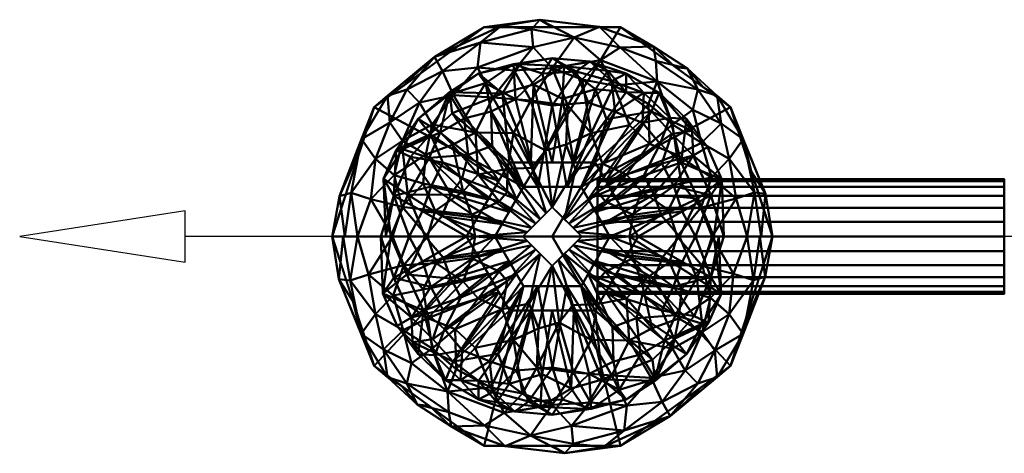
# Model space of a CAD drawing. Header units: millimetres. Extents: x -422 to 422, y -191 to 11.
# Tile 1 of 256: x -422 to -313, y -128 to -80. Entities that reach past the tile are written whole.
import ezdxf

# ---------------------------------------------------------------- set-up
doc = ezdxf.new("R2010")
doc.units = ezdxf.units.MM
doc.layers.add('A-GENM', color=13, linetype='Continuous', lineweight=40)

# ---------------------------------------------------------------- blocks, each defined once
blk = doc.blocks.new('MHS_Chartwell_Valve_Floor - MHS_Chartwell_Valve_Floor-22570-Preview')
at = {"layer": 'A-GENM'}
mesh = blk.add_polyface(dxfattribs=at)
corners = [(-24.37, 0, 168.88), (-21.54, 0, 179.44), (-13.81, 0, 187.17), (-3.25, 0, 190), (0, 3.25, 190), (3.25, 0, 190), (13.81, 0, 187.17), (21.54, 0, 179.44), (24.37, 0, 168.88), (19.72, 14.33, 168.88), (7.53, 23.18, 168.88), (-7.53, 23.18, 168.88), (-19.72, 14.33, 168.88), (-1.33, 1.92, 190), (1.33, 1.92, 190), (-13.3, 12.4, 183.81), (13.3, 12.4, 183.81), (0, 18.65, 183.34), (-2.29, 0.96, 190), (2.29, 0.96, 190), (-8.21, 6.86, 188.64), (-4.29, 11.43, 188.01), (8.21, 6.86, 188.64), (4.29, 11.43, 188.01), (-14.3, 5.86, 186.12), (-19.55, 8.61, 179.74), (-16.09, 16.29, 176.65), (-8.26, 18.7, 181.15), (-2.31, 22.95, 176.19), (7.5, 20.92, 178.16), (14.3, 5.86, 186.12), (19.55, 8.61, 179.74), (16.09, 16.29, 176.65), (-8.93, 2.39, 189.13), (8.93, 2.39, 189.13), (-22.96, 0, 174.16), (-22.66, 5.29, 168.88), (-22.25, 4.82, 176.96), (-21.12, 10.78, 174.12), (-20.06, 4.15, 181.1), (-17.68, 0, 183.3), (-17.5, 6.79, 183.21), (-16.6, 3.29, 184.98), (-16.56, 10.59, 182.19), (-12.96, 2.85, 187.47), (-17.99, 12.64, 178.62), (-14.68, 14.85, 180.51), (-12.15, 18.32, 178.64), (-13.63, 18.75, 168.88), (-7.96, 21.5, 176.56), (-13.03, 19.89, 173.85), (-10.94, 15.65, 182.84), (-8.49, 11.51, 186.88), (-6.57, 15.39, 185.13), (-2.36, 15.08, 186.25), (-0.74, 9.51, 189.04), (-0.67, 2.59, 190), (1.7, 14.52, 186.68), (6.8, 16.74, 183.93), (-14, 9.07, 185.18), (-11.04, 10.16, 186.43), (-4.97, 7.48, 189.21), (-16.67, 16.54, 168.88), (-18.25, 15.58, 172.86), (0.67, 2.59, 190), (-4.21, 18.37, 183.12), (-2.13, 20.97, 180.21), (2.41, 22.04, 178.27), (0, 23.18, 168.88), (5.21, 23.22, 173.79), (13.63, 18.75, 168.88), (11.19, 21.03, 173.67), (8.54, 12.32, 186.44), (5.56, 8.05, 188.96), (11.6, 17.18, 180.73), (1.54, 10.18, 188.79), (2.57, 7.42, 189.49), (22.05, 7.16, 168.88), (23.12, 0, 173.55), (21.13, 10.77, 174.11), (22.36, 4.86, 176.67), (20.32, 4.22, 180.71), (17.68, 0, 183.3), (17.61, 6.54, 183.19), (16.43, 3.17, 185.14), (16.51, 10.36, 182.38), (15.56, 14.03, 180.4), (18.68, 12.5, 177.63), (12.86, 2.96, 187.51), (13.78, 9.04, 185.34), (10.76, 10.25, 186.52), (-5.69, 23.28, 173), (-1.38, 24.01, 172.55), (-23.55, 4.48, 172.96), (23.6, 4.73, 172.48), (-1.81, 1.44, 190), (-5.89, 3.86, 189.66), (-9.86, 5, 188.5), (-5.01, 4.94, 189.66), (1.81, 1.44, 190), (5.89, 3.86, 189.66), (9.86, 5, 188.5), (5.01, 4.94, 189.66), (-2.77, 0.48, 190), (-8.53, 0, 188.58), (8.53, 0, 188.58), (2.77, 0.48, 190), (-21.19, 9.81, 168.88), (-2.26, 7.6, 189.48), (3.31, 17.39, 184.28), (5.33, 19.53, 181.43), (16.67, 16.54, 168.88), (18.25, 15.58, 172.86), (14.96, 18.61, 173.44), (11.44, 19.47, 177.4), (10.63, 14.71, 183.85)]
mesh.append_faces([[corners[k] for k in face] for face in [(70, 113, 111), (12, 63, 62), (111, 112, 9), (35, 93, 0), (77, 94, 8), (99, 102, 14), (104, 44, 2)]], dxfattribs={"vtx0": -1, "vtx1": -1})
mesh.append_faces([[corners[k] for k in face] for face in [(100, 34, 101), (98, 96, 95), (45, 43, 46), (84, 81, 83), (24, 59, 41), (100, 22, 102), (59, 43, 41), (72, 58, 23), (15, 52, 51), (1, 39, 37), (21, 108, 55), (34, 106, 105), (61, 52, 20), (32, 87, 112), (31, 81, 80), (37, 25, 38), (66, 17, 67), (46, 43, 15), (54, 21, 55), (24, 42, 44), (65, 17, 66), (15, 51, 46), (44, 104, 33), (21, 54, 53), (23, 73, 72), (85, 16, 89), (75, 57, 55), (17, 57, 109), (97, 33, 96), (42, 41, 39), (38, 45, 63), (28, 49, 66), (49, 47, 27), (27, 47, 51), (65, 53, 54), (28, 92, 91), (67, 29, 69), (57, 23, 109), (83, 31, 85), (88, 84, 30), (85, 87, 86), (110, 58, 74), (20, 97, 96), (19, 34, 100), (37, 39, 25), (37, 93, 35), (38, 107, 93), (93, 37, 38), (26, 63, 45), (39, 41, 25), (25, 41, 43), (24, 41, 42), (24, 44, 97), (40, 42, 39), (25, 43, 45), (59, 15, 43), (33, 104, 103), (44, 42, 2), (25, 45, 38), (46, 26, 45), (26, 46, 47), (51, 47, 46), (50, 63, 26), (63, 50, 62), (26, 47, 50), (50, 91, 11), (49, 28, 91), (50, 47, 49), (51, 53, 27), (52, 53, 51), (21, 52, 61), (59, 60, 15), (27, 53, 65), (21, 53, 52), (54, 57, 17), (54, 55, 57), (57, 75, 23), (29, 67, 110), (14, 73, 76), (114, 71, 29), (58, 115, 74), (52, 15, 60), (97, 60, 59), (60, 20, 52), (20, 60, 97), (108, 21, 61), (18, 96, 33), (63, 12, 38), (66, 49, 27), (4, 75, 55), (17, 65, 54), (27, 65, 66), (28, 66, 67), (69, 92, 67), (109, 58, 110), (92, 28, 67), (29, 71, 69), (10, 69, 71), (74, 32, 114), (89, 16, 90), (73, 90, 72), (32, 74, 86), (90, 16, 115), (75, 76, 23), (4, 76, 75), (23, 76, 73), (81, 7, 80), (78, 94, 80), (87, 85, 31), (80, 79, 31), (77, 79, 94), (83, 30, 84), (81, 31, 83), (82, 81, 84), (83, 85, 89), (34, 105, 88), (30, 83, 89), (16, 85, 86), (16, 86, 74), (87, 32, 86), (113, 112, 111), (87, 31, 79), (84, 88, 6), (34, 88, 101), (30, 89, 101), (115, 72, 90), (90, 22, 89), (22, 90, 73), (49, 91, 50), (91, 92, 11), (68, 92, 69), (55, 108, 4), (80, 94, 79), (20, 96, 98), (33, 97, 44), (24, 97, 59), (98, 61, 20), (61, 98, 13), (22, 100, 101), (14, 102, 73), (99, 100, 102), (22, 101, 89), (30, 101, 88), (102, 22, 73), (56, 108, 61), (67, 17, 110), (58, 109, 23), (17, 109, 110), (29, 110, 74), (112, 113, 32), (112, 79, 9), (79, 112, 87), (32, 113, 114), (71, 113, 70), (113, 71, 114), (114, 29, 74), (72, 115, 58), (115, 16, 74)]], dxfattribs={"vtx0": -1, "vtx1": -1, "vtx2": -1})
mesh.append_faces([[corners[k] for k in face] for face in [(37, 35, 1), (71, 70, 10), (88, 105, 6), (39, 1, 40), (108, 56, 4), (69, 10, 68), (94, 78, 8), (84, 6, 82), (96, 18, 95), (34, 19, 106), (38, 12, 107)]], dxfattribs={"vtx0": -1, "vtx2": -1})
mesh.append_faces([[corners[k] for k in face] for face in [(50, 11, 48, 62)]], dxfattribs={"vtx0": -1, "vtx3": -1})
mesh.append_faces([[corners[k] for k in face] for face in [(3, 103, 104), (5, 105, 106)]], dxfattribs={"vtx1": -1})
mesh.append_faces([[corners[k] for k in face] for face in [(77, 9, 79), (7, 78, 80), (103, 18, 33), (36, 0, 93, 107), (40, 2, 42), (13, 56, 61), (99, 19, 100), (64, 14, 76, 4), (82, 7, 81), (68, 11, 92), (95, 13, 98)]], dxfattribs={"vtx1": -1, "vtx2": -1})
mesh = blk.add_polyface(dxfattribs=at)
corners = [(-6.35, 0, 168.88), (-24.37, 0, 168.88), (-19.72, 14.33, 168.88), (-7.53, 23.18, 168.88), (7.53, 23.18, 168.88), (19.72, 14.33, 168.88), (24.37, 0, 168.88), (6.35, 0, 168.88), (3.17, 5.5, 168.88), (-3.18, 5.5, 168.88)]
mesh.append_faces([[corners[k] for k in face] for face in [(8, 4, 5, 7)]], dxfattribs={"vtx0": -1, "vtx2": -1})
mesh.append_faces([[corners[k] for k in face] for face in [(6, 7, 5), (1, 2, 0)]], dxfattribs={"vtx1": -1})
mesh.append_faces([[corners[k] for k in face] for face in [(3, 4, 8, 9), (2, 3, 9, 0)]], dxfattribs={"vtx1": -1, "vtx3": -1})
mesh = blk.add_polyface(dxfattribs=at)
corners = [(-9.48, 0, 73.96), (-18.97, 0, 95.91), (-17.85, 0, 119.8), (-6.35, 0, 140.76), (-3.18, 5.5, 140.76), (3.17, 5.5, 140.76), (6.35, 0, 140.76), (17.85, 0, 119.8), (18.97, 0, 95.91), (9.48, 0, 73.96), (4.74, 8.21, 73.96), (-4.74, 8.21, 73.96), (14.85, 13.05, 107.92), (-14.85, 13.05, 107.92), (4.76, 2.75, 140.76), (7.11, 4.11, 73.96), (-7.11, 4.11, 73.96), (-4.76, 2.75, 140.76), (0, 19.74, 108.59), (18.74, 6.31, 107.92), (14.25, 8.21, 124.08), (9.97, 12.58, 125.11), (0, 5.5, 140.76), (8.16, 18.04, 107.16), (3.97, 14.83, 126.77), (0, 8.21, 73.96), (-4.08, 15.22, 125.81), (-8.16, 18.07, 105.31), (15.57, 8.98, 91.52), (10.97, 13.85, 90.46), (4.76, 16.3, 88.27), (-9.76, 13.06, 124.45), (-13.63, 8.73, 124.74), (-18.66, 6.39, 108.77), (-15.7, 8.83, 91.68), (-11.08, 13.66, 90.18), (-5.56, 1.37, 140.76), (-14.07, 0, 126.69), (-15.98, 4.6, 123.57), (-5.52, 15.85, 87.72), (5.56, 1.37, 140.76), (14.07, 0, 126.69), (16.09, 4.21, 123.57), (8.3, 2.05, 73.96), (15.85, 0, 88.7), (17.52, 4.59, 92.04), (-11.22, 4.65, 132.93), (-12.22, 2.27, 132.46), (11.24, 4.66, 132.9), (12.06, 2.33, 132.7), (13.43, 5.56, 82.34), (14.37, 2.78, 82.54), (10.12, 6.76, 132.88), (3.97, 4.12, 140.76), (11.92, 10.25, 125.91), (13.01, 13.16, 117.21), (10.14, 15.9, 115.55), (11.82, 15.91, 104.58), (6.54, 17.21, 117.61), (2.62, 18.27, 117.44), (-0.03, 14.49, 128.62), (6.96, 13.81, 126.5), (4.15, 19.37, 106.82), (1.3, 18.85, 95.5), (-3.58, 19.08, 98.8), (-1.11, 18.07, 118.85), (-4.31, 19.1, 110.61), (-7.38, 16.98, 117.19), (-11.37, 15.75, 111.96), (6.13, 18.34, 98.23), (8.17, 15.99, 91.46), (2.37, 8.21, 73.96), (6, 13, 81.88), (-11.37, 15.99, 100.72), (1.11, 15.23, 83.92), (-2.37, 8.21, 73.96), (12.1, 8.08, 82.35), (5.93, 6.16, 73.96), (13.21, 11.36, 89.63), (15.48, 11.72, 98.78), (17.16, 9.89, 106.97), (-6.76, 13.84, 126.65), (-6.66, 10.03, 133.11), (-3.97, 4.12, 140.76), (-9.3, 9.05, 131.52), (-8.3, 2.05, 73.96), (-15.85, 0, 88.7), (-17.55, 4.49, 92.04), (-13.39, 5.55, 82.24), (-12.12, 8.19, 82.53), (-5.93, 6.16, 73.96), (-13.48, 11.35, 90.3), (-14.35, 2.79, 82.5), (-12.41, 11.52, 122.73), (-2.07, 16.85, 88.28), (-9.98, 6.46, 133.35), (18.41, 0, 107.86), (1.59, 5.5, 140.76), (-1.59, 5.5, 140.76), (-16.56, 9.69, 113.67), (-17.29, 9.56, 102.65), (-18.41, 0, 107.86)]
mesh.append_faces([[corners[k] for k in face] for face in [(7, 42, 41), (5, 61, 97), (1, 87, 86), (44, 45, 8), (36, 47, 3), (41, 49, 6), (43, 51, 9), (25, 74, 71), (10, 29, 77), (86, 92, 0), (98, 81, 4)]], dxfattribs={"vtx0": -1, "vtx1": -1})
mesh.append_faces([[corners[k] for k in face] for face in [(69, 30, 63), (20, 80, 12), (61, 58, 24), (15, 76, 50), (7, 19, 42), (60, 59, 65), (84, 31, 93), (55, 54, 20), (88, 34, 89), (82, 84, 83), (28, 19, 45), (24, 97, 61), (99, 93, 13), (87, 101, 33), (13, 100, 99), (48, 20, 52), (65, 18, 66), (57, 56, 55), (79, 12, 80), (49, 42, 48), (21, 53, 54), (58, 62, 59), (4, 81, 82), (78, 76, 77), (65, 59, 18), (23, 58, 56), (81, 67, 31), (72, 70, 29), (66, 27, 67), (91, 100, 13), (27, 39, 73), (29, 57, 79), (55, 12, 57), (23, 57, 70), (62, 58, 23), (30, 71, 74), (82, 81, 31), (27, 68, 67), (2, 38, 33), (85, 92, 88), (35, 90, 91), (11, 35, 39), (27, 73, 68), (38, 99, 33), (47, 46, 38), (32, 46, 95), (74, 25, 94), (63, 30, 74), (40, 49, 48), (20, 42, 19), (51, 50, 45), (50, 28, 45), (36, 46, 47), (38, 46, 32), (47, 38, 37), (14, 48, 52), (20, 48, 42), (49, 41, 42), (51, 43, 50), (28, 50, 76), (51, 45, 44), (52, 20, 54), (52, 54, 53), (21, 54, 55), (21, 55, 56), (12, 55, 20), (56, 58, 61), (57, 23, 56), (69, 23, 70), (78, 29, 79), (21, 56, 61), (24, 58, 59), (60, 24, 59), (62, 18, 59), (97, 24, 60), (32, 99, 38), (61, 5, 21), (18, 62, 63), (62, 23, 69), (18, 63, 64), (18, 64, 66), (64, 39, 27), (65, 26, 60), (66, 67, 26), (65, 66, 26), (27, 66, 64), (26, 67, 81), (68, 93, 31), (67, 68, 31), (73, 91, 13), (62, 69, 63), (30, 69, 70), (72, 30, 70), (29, 70, 57), (30, 72, 71), (10, 72, 29), (68, 73, 13), (35, 73, 39), (64, 94, 39), (94, 64, 63), (76, 78, 28), (28, 78, 79), (29, 78, 77), (19, 28, 80), (12, 79, 57), (79, 80, 28), (19, 80, 20), (26, 98, 60), (98, 26, 81), (95, 46, 17), (82, 31, 84), (32, 84, 93), (92, 87, 88), (100, 34, 87), (16, 88, 89), (34, 88, 87), (89, 34, 91), (89, 91, 90), (73, 35, 91), (92, 86, 87), (32, 93, 99), (13, 93, 68), (39, 94, 75), (74, 94, 63), (95, 84, 32), (84, 95, 83), (45, 19, 8), (33, 99, 100), (33, 100, 87), (91, 34, 100)]], dxfattribs={"vtx0": -1, "vtx1": -1, "vtx2": -1})
mesh.append_faces([[corners[k] for k in face] for face in [(47, 37, 3), (51, 44, 9), (38, 2, 37), (46, 36, 17), (48, 14, 40), (49, 40, 6), (21, 5, 53), (76, 15, 77), (88, 16, 85), (92, 85, 0), (35, 11, 90)]], dxfattribs={"vtx0": -1, "vtx2": -1})
mesh.append_faces([[corners[k] for k in face] for face in [(96, 8, 19, 7), (75, 11, 39), (1, 101, 87), (43, 15, 50), (53, 14, 52), (22, 97, 60, 98), (25, 75, 94), (10, 71, 72), (17, 83, 95), (83, 4, 82), (90, 16, 89), (101, 2, 33)]], dxfattribs={"vtx1": -1, "vtx2": -1})
mesh = blk.add_polyface(dxfattribs=at)
corners = [(-9.48, 0, 63.96), (-9.48, 0, 73.96), (-4.74, 8.21, 73.96), (4.74, 8.21, 73.96), (9.48, 0, 73.96), (9.48, 0, 63.96), (4.74, 8.21, 63.96), (-4.74, 8.21, 63.96)]
mesh.append_faces([[corners[k] for k in face] for face in [(6, 3, 4, 5)]], dxfattribs={"vtx0": -1})
mesh.append_faces([[corners[k] for k in face] for face in [(3, 6, 7, 2)]], dxfattribs={"vtx0": -1, "vtx2": -1})
mesh.append_faces([[corners[k] for k in face] for face in [(0, 1, 2, 7)]], dxfattribs={"vtx2": -1})
mesh = blk.add_polyface(dxfattribs=at)
corners = [(-6.35, 0, 63.96), (-9.48, 0, 63.96), (-4.74, 8.21, 63.96), (4.74, 8.21, 63.96), (9.48, 0, 63.96), (6.35, 0, 63.96), (3.17, 5.5, 63.96), (-3.18, 5.5, 63.96)]
mesh.append_faces([[corners[k] for k in face] for face in [(2, 7, 0, 1)]], dxfattribs={"vtx0": -1})
mesh.append_faces([[corners[k] for k in face] for face in [(3, 6, 7, 2)]], dxfattribs={"vtx0": -1, "vtx2": -1})
mesh.append_faces([[corners[k] for k in face] for face in [(5, 6, 3, 4)]], dxfattribs={"vtx1": -1})
mesh = blk.add_polyface(dxfattribs=at)
corners = [(-50, -6.35, 110), (-50, -6.13, 111.64), (-50, -5.5, 113.18), (-50, -4.49, 114.49), (-50, -3.18, 115.5), (-50, -1.64, 116.13), (-50, 0, 116.35), (-50, 1.64, 116.13), (-50, 3.17, 115.5), (-50, 4.49, 114.49), (-50, 5.5, 113.18), (-50, 6.13, 111.64), (-50, 6.35, 110), (-50, 6.13, 108.36), (-50, 5.5, 106.83), (-50, 4.49, 105.51), (-50, 3.17, 104.5), (-50, 1.64, 103.87), (-50, 0, 103.65), (-50, -1.64, 103.87), (-50, -3.18, 104.5), (-50, -4.49, 105.51), (-50, -5.5, 106.83), (-50, -6.13, 108.36)]
mesh.append_faces([[corners[k] for k in face] for face in [(7, 18, 2, 6), (7, 11, 18)]], dxfattribs={"vtx0": -1, "vtx1": -1, "vtx2": -1})
mesh.append_faces([[corners[k] for k in face] for face in [(18, 13, 14, 17), (22, 1, 2)]], dxfattribs={"vtx0": -1, "vtx2": -1})
mesh.append_faces([[corners[k] for k in face] for face in [(18, 21, 22, 2)]], dxfattribs={"vtx0": -1, "vtx2": -1, "vtx3": -1})
mesh.append_faces([[corners[k] for k in face] for face in [(8, 9, 7)]], dxfattribs={"vtx1": -1})
mesh.append_faces([[corners[k] for k in face] for face in [(12, 13, 18, 11)]], dxfattribs={"vtx1": -1, "vtx2": -1})
mesh.append_faces([[corners[k] for k in face] for face in [(15, 16, 17, 14), (19, 20, 21, 18), (4, 5, 6)]], dxfattribs={"vtx2": -1})
mesh.append_faces([[corners[k] for k in face] for face in [(9, 10, 11, 7), (2, 3, 4, 6)]], dxfattribs={"vtx2": -1, "vtx3": -1})
mesh.append_faces([[corners[k] for k in face] for face in [(22, 23, 0, 1)]], dxfattribs={"vtx3": -1})
mesh = blk.add_polyface(dxfattribs=at)
corners = [(-50, 6.35, 110), (-5, 6.35, 110), (-5, 6.13, 108.36), (-5, 5.5, 106.83), (-5, 4.49, 105.51), (-5, 3.17, 104.5), (-5, 1.64, 103.87), (-5, 0, 103.65), (-5, -1.64, 103.87), (-5, -3.18, 104.5), (-5, -4.49, 105.51), (-5, -5.5, 106.83), (-5, -6.13, 108.36), (-5, -6.35, 110), (-50, -6.35, 110), (-50, -6.13, 108.36), (-50, -5.5, 106.83), (-50, -4.49, 105.51), (-50, -3.18, 104.5), (-50, -1.64, 103.87), (-50, 0, 103.65), (-50, 1.64, 103.87), (-50, 3.17, 104.5), (-50, 4.49, 105.51), (-50, 5.5, 106.83), (-50, 6.13, 108.36)]
mesh.append_faces([[corners[k] for k in face] for face in [(15, 12, 13, 14), (2, 25, 0, 1)]], dxfattribs={"vtx0": -1})
mesh.append_faces([[corners[k] for k in face] for face in [(16, 11, 12, 15), (18, 9, 10, 17), (17, 10, 11, 16), (19, 8, 9, 18), (8, 19, 20, 7), (21, 6, 7, 20), (22, 5, 6, 21), (24, 3, 4, 23), (23, 4, 5, 22), (25, 2, 3, 24)]], dxfattribs={"vtx0": -1, "vtx2": -1})
mesh = blk.add_polyface(dxfattribs=at)
corners = [(-50, -6.35, 110), (-5, -6.35, 110), (-5, -6.13, 111.64), (-5, -5.5, 113.18), (-5, -4.49, 114.49), (-5, -3.18, 115.5), (-5, -1.64, 116.13), (-5, 0, 116.35), (-5, 1.64, 116.13), (-5, 3.17, 115.5), (-5, 4.49, 114.49), (-5, 5.5, 113.18), (-5, 6.13, 111.64), (-5, 6.35, 110), (-50, 6.35, 110), (-50, 6.13, 111.64), (-50, 5.5, 113.18), (-50, 4.49, 114.49), (-50, 3.17, 115.5), (-50, 1.64, 116.13), (-50, 0, 116.35), (-50, -1.64, 116.13), (-50, -3.18, 115.5), (-50, -4.49, 114.49), (-50, -5.5, 113.18), (-50, -6.13, 111.64)]
mesh.append_faces([[corners[k] for k in face] for face in [(15, 12, 13, 14), (2, 25, 0, 1)]], dxfattribs={"vtx0": -1})
mesh.append_faces([[corners[k] for k in face] for face in [(16, 11, 12, 15), (18, 9, 10, 17), (17, 10, 11, 16), (19, 8, 9, 18), (8, 19, 20, 7), (21, 6, 7, 20), (22, 5, 6, 21), (24, 3, 4, 23), (23, 4, 5, 22), (25, 2, 3, 24)]], dxfattribs={"vtx0": -1, "vtx2": -1})
mesh = blk.add_polyface(dxfattribs=at)
corners = [(0, 0), (-6.35, 0), (-3.18, 5.5), (3.17, 5.5), (6.35, 0)]
mesh.append_faces([[corners[k] for k in face] for face in [(1, 2, 0)]], dxfattribs={"vtx1": -1})
mesh.append_faces([[corners[k] for k in face] for face in [(3, 4, 0, 2)]], dxfattribs={"vtx2": -1})
mesh = blk.add_polyface(dxfattribs=at)
corners = [(-6.35, 0, 140.76), (-6.35, 0, 168.88), (-3.18, 5.5, 168.88), (3.17, 5.5, 168.88), (6.35, 0, 168.88), (6.35, 0, 140.76), (3.17, 5.5, 140.76), (-3.18, 5.5, 140.76)]
mesh.append_faces([[corners[k] for k in face] for face in [(6, 3, 4, 5)]], dxfattribs={"vtx0": -1})
mesh.append_faces([[corners[k] for k in face] for face in [(3, 6, 7, 2)]], dxfattribs={"vtx0": -1, "vtx2": -1})
mesh.append_faces([[corners[k] for k in face] for face in [(0, 1, 2, 7)]], dxfattribs={"vtx2": -1})
mesh = blk.add_polyface(dxfattribs=at)
corners = [(-6.35, 0), (-6.35, 0, 63.96), (-3.18, 5.5, 63.96), (3.17, 5.5, 63.96), (6.35, 0, 63.96), (6.35, 0), (3.17, 5.5), (-3.18, 5.5)]
mesh.append_faces([[corners[k] for k in face] for face in [(6, 3, 4, 5)]], dxfattribs={"vtx0": -1})
mesh.append_faces([[corners[k] for k in face] for face in [(3, 6, 7, 2)]], dxfattribs={"vtx0": -1, "vtx2": -1})
mesh.append_faces([[corners[k] for k in face] for face in [(0, 1, 2, 7)]], dxfattribs={"vtx2": -1})
mesh = blk.add_polyface(dxfattribs=at)
corners = [(-5, -6.35, 110), (-5, -6.13, 108.36), (-5, -5.5, 106.83), (-5, -4.49, 105.51), (-5, -3.18, 104.5), (-5, -1.64, 103.87), (-5, 0, 103.65), (-5, 1.64, 103.87), (-5, 3.17, 104.5), (-5, 4.49, 105.51), (-5, 5.5, 106.83), (-5, 6.13, 108.36), (-5, 6.35, 110), (-5, 6.13, 111.64), (-5, 5.5, 113.18), (-5, 4.49, 114.49), (-5, 3.17, 115.5), (-5, 1.64, 116.13), (-5, 0, 116.35), (-5, -1.64, 116.13), (-5, -3.18, 115.5), (-5, -4.49, 114.49), (-5, -5.5, 113.18), (-5, -6.13, 111.64)]
mesh.append_faces([[corners[k] for k in face] for face in [(2, 0, 1)]], dxfattribs={"vtx0": -1})
mesh.append_faces([[corners[k] for k in face] for face in [(13, 17, 6, 12), (22, 2, 6)]], dxfattribs={"vtx0": -1, "vtx1": -1, "vtx2": -1})
mesh.append_faces([[corners[k] for k in face] for face in [(6, 2, 3, 5)]], dxfattribs={"vtx0": -1, "vtx2": -1})
mesh.append_faces([[corners[k] for k in face] for face in [(21, 22, 20), (4, 5, 3)]], dxfattribs={"vtx1": -1})
mesh.append_faces([[corners[k] for k in face] for face in [(23, 0, 2, 22), (11, 12, 6, 10)]], dxfattribs={"vtx1": -1, "vtx2": -1})
mesh.append_faces([[corners[k] for k in face] for face in [(17, 18, 22, 6)]], dxfattribs={"vtx1": -1, "vtx2": -1, "vtx3": -1})
mesh.append_faces([[corners[k] for k in face] for face in [(9, 10, 6, 7)]], dxfattribs={"vtx1": -1, "vtx3": -1})
mesh.append_faces([[corners[k] for k in face] for face in [(13, 14, 15), (7, 8, 9)]], dxfattribs={"vtx2": -1})
mesh.append_faces([[corners[k] for k in face] for face in [(15, 16, 17, 13), (18, 19, 20, 22)]], dxfattribs={"vtx2": -1, "vtx3": -1})
mesh = blk.add_polyface(dxfattribs=at)
corners = [(-3.25, 0, 190), (0, 0, 190), (3.25, 0, 190), (0, 3.25, 190)]
mesh.append_faces([[corners[k] for k in face] for face in [(1, 2, 3, 0)]])
mesh = blk.add_polyface(dxfattribs=at)
corners = [(24.37, 0, 168.88), (21.54, 0, 179.44), (13.81, 0, 187.17), (3.25, 0, 190), (0, -3.25, 190), (-3.25, 0, 190), (-13.81, 0, 187.17), (-21.54, 0, 179.44), (-24.37, 0, 168.88), (-19.72, -14.33, 168.88), (-7.53, -23.18, 168.88), (7.53, -23.18, 168.88), (19.72, -14.33, 168.88), (1.33, -1.92, 190), (-1.33, -1.92, 190), (13.3, -12.4, 183.81), (-13.3, -12.4, 183.81), (0, -18.65, 183.34), (2.29, -0.96, 190), (-2.29, -0.96, 190), (8.21, -6.86, 188.64), (4.29, -11.43, 188.01), (-8.21, -6.86, 188.64), (-4.29, -11.43, 188.01), (14.3, -5.86, 186.12), (19.55, -8.61, 179.74), (16.09, -16.29, 176.65), (8.26, -18.7, 181.15), (2.31, -22.95, 176.19), (-7.5, -20.92, 178.16), (-14.3, -5.86, 186.12), (-19.55, -8.61, 179.74), (-16.09, -16.29, 176.65), (8.93, -2.39, 189.13), (-8.93, -2.39, 189.13), (22.96, 0, 174.16), (22.66, -5.29, 168.88), (22.25, -4.82, 176.96), (21.12, -10.78, 174.12), (20.06, -4.15, 181.1), (17.68, 0, 183.3), (17.5, -6.79, 183.21), (16.6, -3.29, 184.98), (16.56, -10.59, 182.19), (12.96, -2.85, 187.47), (17.99, -12.64, 178.62), (14.68, -14.85, 180.51), (12.15, -18.32, 178.64), (13.63, -18.75, 168.88), (7.96, -21.5, 176.56), (13.03, -19.89, 173.85), (10.94, -15.65, 182.84), (8.49, -11.51, 186.88), (6.57, -15.39, 185.13), (2.36, -15.08, 186.25), (0.74, -9.51, 189.04), (0.67, -2.59, 190), (-1.7, -14.52, 186.68), (-6.8, -16.74, 183.93), (14, -9.07, 185.18), (11.04, -10.16, 186.43), (4.97, -7.48, 189.21), (16.67, -16.54, 168.88), (18.25, -15.58, 172.86), (-0.67, -2.59, 190), (4.21, -18.37, 183.12), (2.13, -20.97, 180.21), (-2.41, -22.04, 178.27), (0, -23.18, 168.88), (-5.21, -23.22, 173.79), (-13.63, -18.75, 168.88), (-11.19, -21.03, 173.67), (-8.54, -12.32, 186.44), (-5.56, -8.05, 188.96), (-11.6, -17.18, 180.73), (-1.54, -10.18, 188.79), (-2.57, -7.42, 189.49), (-22.05, -7.16, 168.88), (-23.12, 0, 173.55), (-21.13, -10.77, 174.11), (-22.36, -4.86, 176.67), (-20.32, -4.22, 180.71), (-17.68, 0, 183.3), (-17.61, -6.54, 183.19), (-16.43, -3.17, 185.14), (-16.51, -10.36, 182.38), (-15.56, -14.03, 180.4), (-18.68, -12.5, 177.63), (-12.86, -2.96, 187.51), (-13.78, -9.04, 185.34), (-10.76, -10.25, 186.52), (5.69, -23.28, 173), (1.38, -24.01, 172.55), (23.55, -4.48, 172.96), (-23.6, -4.73, 172.48), (1.81, -1.44, 190), (5.89, -3.86, 189.66), (9.86, -5, 188.5), (5.01, -4.94, 189.66), (-1.81, -1.44, 190), (-5.89, -3.86, 189.66), (-9.86, -5, 188.5), (-5.01, -4.94, 189.66), (2.77, -0.48, 190), (8.53, 0, 188.58), (-8.53, 0, 188.58), (-2.77, -0.48, 190), (21.19, -9.81, 168.88), (2.26, -7.6, 189.48), (-3.31, -17.39, 184.28), (-5.33, -19.53, 181.43), (-16.67, -16.54, 168.88), (-18.25, -15.58, 172.86), (-14.96, -18.61, 173.44), (-11.44, -19.47, 177.4), (-10.63, -14.71, 183.85)]
mesh.append_faces([[corners[k] for k in face] for face in [(13, 98, 95), (70, 113, 111), (12, 63, 62), (111, 112, 9), (35, 93, 0), (77, 94, 8), (99, 102, 14), (104, 44, 2)]], dxfattribs={"vtx0": -1, "vtx1": -1})
mesh.append_faces([[corners[k] for k in face] for face in [(100, 34, 101), (45, 43, 46), (84, 81, 83), (32, 87, 112), (102, 73, 14), (59, 43, 41), (72, 58, 23), (15, 52, 51), (1, 39, 37), (21, 108, 55), (34, 106, 105), (61, 52, 20), (54, 21, 55), (31, 81, 80), (37, 25, 38), (66, 17, 67), (46, 43, 15), (24, 59, 41), (24, 42, 44), (65, 17, 66), (15, 51, 46), (44, 104, 33), (21, 54, 53), (23, 73, 72), (85, 16, 89), (75, 57, 55), (17, 57, 109), (20, 96, 98), (42, 41, 39), (38, 45, 63), (28, 49, 66), (49, 47, 27), (27, 47, 51), (65, 53, 54), (28, 92, 91), (67, 29, 69), (57, 23, 109), (83, 31, 85), (88, 84, 30), (85, 87, 86), (110, 58, 74), (20, 97, 96), (100, 19, 34), (37, 39, 25), (37, 93, 35), (38, 107, 93), (93, 37, 38), (26, 63, 45), (39, 41, 25), (25, 41, 43), (24, 41, 42), (24, 44, 97), (40, 42, 39), (25, 43, 45), (59, 15, 43), (33, 104, 103), (44, 42, 2), (25, 45, 38), (46, 26, 45), (26, 46, 47), (51, 47, 46), (50, 63, 26), (63, 50, 62), (26, 47, 50), (50, 91, 11), (49, 28, 91), (50, 47, 49), (51, 53, 27), (52, 53, 51), (21, 52, 61), (59, 60, 15), (27, 53, 65), (21, 53, 52), (54, 57, 17), (54, 55, 57), (57, 75, 23), (29, 67, 110), (14, 73, 76), (114, 71, 29), (58, 115, 74), (52, 15, 60), (97, 60, 59), (60, 20, 52), (20, 60, 97), (108, 21, 61), (98, 96, 95), (63, 12, 38), (66, 49, 27), (4, 75, 55), (17, 65, 54), (27, 65, 66), (28, 66, 67), (69, 92, 67), (109, 58, 110), (92, 28, 67), (29, 71, 69), (10, 69, 71), (74, 32, 114), (89, 16, 90), (73, 90, 72), (102, 100, 22), (32, 74, 86), (90, 16, 115), (75, 76, 23), (4, 76, 75), (23, 76, 73), (81, 7, 80), (78, 94, 80), (87, 85, 31), (80, 79, 31), (77, 79, 94), (83, 30, 84), (81, 31, 83), (82, 81, 84), (83, 85, 89), (34, 105, 88), (30, 83, 89), (16, 85, 86), (16, 86, 74), (87, 32, 86), (113, 112, 111), (87, 31, 79), (84, 88, 6), (34, 88, 101), (30, 89, 101), (115, 72, 90), (90, 22, 89), (22, 90, 73), (49, 91, 50), (91, 92, 11), (68, 92, 69), (55, 108, 4), (80, 94, 79), (96, 33, 18), (33, 96, 97), (33, 97, 44), (24, 97, 59), (98, 61, 20), (61, 98, 13), (99, 100, 102), (101, 22, 100), (22, 101, 89), (30, 101, 88), (102, 22, 73), (56, 108, 61), (67, 17, 110), (58, 109, 23), (17, 109, 110), (29, 110, 74), (112, 113, 32), (112, 79, 9), (79, 112, 87), (32, 113, 114), (71, 113, 70), (113, 71, 114), (114, 29, 74), (72, 115, 58), (115, 16, 74)]], dxfattribs={"vtx0": -1, "vtx1": -1, "vtx2": -1})
mesh.append_faces([[corners[k] for k in face] for face in [(37, 35, 1), (71, 70, 10), (88, 105, 6), (39, 1, 40), (108, 56, 4), (69, 10, 68), (94, 78, 8), (84, 6, 82), (34, 19, 106), (38, 12, 107)]], dxfattribs={"vtx0": -1, "vtx2": -1})
mesh.append_faces([[corners[k] for k in face] for face in [(50, 11, 48, 62)]], dxfattribs={"vtx0": -1, "vtx3": -1})
mesh.append_faces([[corners[k] for k in face] for face in [(3, 103, 104), (5, 105, 106)]], dxfattribs={"vtx1": -1})
mesh.append_faces([[corners[k] for k in face] for face in [(77, 9, 79), (7, 78, 80), (103, 18, 33), (36, 0, 93, 107), (40, 2, 42), (13, 56, 61), (64, 14, 76, 4), (82, 7, 81), (68, 11, 92), (18, 95, 96), (99, 19, 100)]], dxfattribs={"vtx1": -1, "vtx2": -1})
mesh = blk.add_polyface(dxfattribs=at)
corners = [(6.35, 0, 168.88), (24.37, 0, 168.88), (19.72, -14.33, 168.88), (7.53, -23.18, 168.88), (-7.53, -23.18, 168.88), (-19.72, -14.33, 168.88), (-24.37, 0, 168.88), (-6.35, 0, 168.88), (-3.18, -5.5, 168.88), (3.17, -5.5, 168.88)]
mesh.append_faces([[corners[k] for k in face] for face in [(9, 2, 3, 4)]], dxfattribs={"vtx0": -1, "vtx3": -1})
mesh.append_faces([[corners[k] for k in face] for face in [(4, 5, 8, 9)]], dxfattribs={"vtx1": -1, "vtx3": -1})
mesh.append_faces([[corners[k] for k in face] for face in [(0, 1, 2, 9)]], dxfattribs={"vtx2": -1})
mesh.append_faces([[corners[k] for k in face] for face in [(5, 6, 7, 8)]], dxfattribs={"vtx3": -1})
mesh = blk.add_polyface(dxfattribs=at)
corners = [(9.48, 0, 73.96), (18.97, 0, 95.91), (17.85, 0, 119.8), (6.35, 0, 140.76), (3.17, -5.5, 140.76), (-3.18, -5.5, 140.76), (-6.35, 0, 140.76), (-17.85, 0, 119.8), (-18.97, 0, 95.91), (-9.48, 0, 73.96), (-4.74, -8.21, 73.96), (4.74, -8.21, 73.96), (-14.85, -13.05, 107.92), (14.85, -13.05, 107.92), (-7.11, -4.11, 73.96), (-4.76, -2.75, 140.76), (7.11, -4.11, 73.96), (4.76, -2.75, 140.76), (0, -19.74, 108.59), (-18.74, -6.31, 107.92), (-14.25, -8.21, 124.08), (-9.97, -12.58, 125.11), (0, -5.5, 140.76), (-8.16, -18.04, 107.16), (-3.97, -14.83, 126.77), (0, -8.21, 73.96), (4.08, -15.22, 125.81), (8.16, -18.07, 105.31), (-15.57, -8.98, 91.52), (-10.97, -13.85, 90.46), (-4.76, -16.3, 88.27), (9.76, -13.06, 124.45), (13.63, -8.73, 124.74), (18.66, -6.39, 108.77), (15.7, -8.83, 91.68), (11.08, -13.66, 90.18), (5.56, -1.37, 140.76), (14.07, 0, 126.69), (15.98, -4.6, 123.57), (5.52, -15.85, 87.72), (-5.56, -1.37, 140.76), (-14.07, 0, 126.69), (-16.09, -4.21, 123.57), (-8.3, -2.05, 73.96), (-15.85, 0, 88.7), (-17.52, -4.59, 92.04), (11.22, -4.65, 132.93), (12.22, -2.27, 132.46), (-11.24, -4.66, 132.9), (-12.06, -2.33, 132.7), (-13.43, -5.56, 82.34), (-14.37, -2.78, 82.54), (-10.12, -6.76, 132.88), (-3.97, -4.12, 140.76), (-11.92, -10.25, 125.91), (-13.01, -13.16, 117.21), (-10.14, -15.9, 115.55), (-11.82, -15.91, 104.58), (-6.54, -17.21, 117.61), (-2.62, -18.27, 117.44), (0.03, -14.49, 128.62), (-6.96, -13.81, 126.5), (-4.15, -19.37, 106.82), (-1.3, -18.85, 95.5), (3.58, -19.08, 98.8), (1.11, -18.07, 118.85), (4.31, -19.1, 110.61), (7.38, -16.98, 117.19), (11.37, -15.75, 111.96), (-6.13, -18.34, 98.23), (-8.17, -15.99, 91.46), (-2.37, -8.21, 73.96), (-6, -13, 81.88), (11.37, -15.99, 100.72), (-1.11, -15.23, 83.92), (2.37, -8.21, 73.96), (-12.1, -8.08, 82.35), (-5.93, -6.16, 73.96), (-13.21, -11.36, 89.63), (-15.48, -11.72, 98.78), (-17.16, -9.89, 106.97), (6.76, -13.84, 126.65), (6.66, -10.03, 133.11), (3.97, -4.12, 140.76), (9.3, -9.05, 131.52), (8.3, -2.05, 73.96), (15.85, 0, 88.7), (17.55, -4.49, 92.04), (13.39, -5.55, 82.24), (12.12, -8.19, 82.53), (5.93, -6.16, 73.96), (13.48, -11.35, 90.3), (14.35, -2.79, 82.5), (12.41, -11.52, 122.73), (2.07, -16.85, 88.28), (9.98, -6.46, 133.35), (-18.41, 0, 107.86), (-1.59, -5.5, 140.76), (1.59, -5.5, 140.76), (16.56, -9.69, 113.67), (17.29, -9.56, 102.65), (18.41, 0, 107.86)]
mesh.append_faces([[corners[k] for k in face] for face in [(7, 42, 41), (5, 61, 97), (1, 87, 86), (36, 47, 3), (41, 49, 6), (43, 51, 9), (25, 74, 71), (10, 29, 77), (86, 92, 0), (98, 81, 4)]], dxfattribs={"vtx0": -1, "vtx1": -1})
mesh.append_faces([[corners[k] for k in face] for face in [(18, 66, 65), (24, 97, 61), (14, 76, 50), (79, 12, 80), (7, 19, 42), (20, 80, 12), (55, 54, 20), (49, 42, 48), (82, 84, 83), (60, 59, 65), (61, 58, 24), (99, 93, 13), (87, 101, 33), (13, 100, 99), (84, 31, 93), (69, 30, 63), (48, 20, 52), (56, 55, 57), (88, 34, 89), (21, 53, 54), (58, 62, 59), (4, 81, 82), (78, 76, 77), (65, 59, 18), (23, 58, 56), (81, 67, 31), (72, 70, 29), (66, 27, 67), (91, 100, 13), (27, 39, 73), (29, 57, 79), (55, 12, 57), (23, 57, 70), (62, 58, 23), (30, 71, 74), (82, 81, 31), (27, 68, 67), (2, 38, 33), (85, 92, 88), (35, 90, 91), (11, 35, 39), (27, 73, 68), (38, 99, 33), (47, 46, 38), (32, 46, 95), (74, 25, 94), (63, 30, 74), (40, 49, 48), (20, 42, 19), (45, 51, 50), (45, 28, 19), (50, 28, 45), (36, 46, 47), (38, 46, 32), (47, 38, 37), (15, 48, 52), (20, 48, 42), (49, 41, 42), (51, 43, 50), (28, 50, 76), (51, 45, 44), (52, 20, 54), (52, 54, 53), (21, 54, 55), (21, 55, 56), (12, 55, 20), (56, 58, 61), (57, 23, 56), (69, 23, 70), (78, 29, 79), (21, 56, 61), (24, 58, 59), (60, 24, 59), (62, 18, 59), (97, 24, 60), (32, 99, 38), (61, 5, 21), (18, 62, 63), (62, 23, 69), (18, 63, 64), (18, 64, 66), (64, 39, 27), (65, 26, 60), (66, 67, 26), (65, 66, 26), (27, 66, 64), (26, 67, 81), (68, 93, 31), (67, 68, 31), (73, 91, 13), (62, 69, 63), (30, 69, 70), (72, 30, 70), (29, 70, 57), (30, 72, 71), (10, 72, 29), (68, 73, 13), (35, 73, 39), (64, 94, 39), (94, 64, 63), (76, 78, 28), (28, 78, 79), (29, 78, 77), (19, 28, 80), (12, 79, 57), (79, 80, 28), (19, 80, 20), (26, 98, 60), (98, 26, 81), (95, 46, 17), (82, 31, 84), (32, 84, 93), (92, 87, 88), (100, 34, 87), (16, 88, 89), (34, 88, 87), (89, 34, 91), (89, 91, 90), (73, 35, 91), (92, 86, 87), (32, 93, 99), (13, 93, 68), (39, 94, 75), (74, 94, 63), (95, 84, 32), (84, 95, 83), (45, 19, 8), (33, 99, 100), (33, 100, 87), (91, 34, 100)]], dxfattribs={"vtx0": -1, "vtx1": -1, "vtx2": -1})
mesh.append_faces([[corners[k] for k in face] for face in [(47, 37, 3), (51, 44, 9), (38, 2, 37), (46, 36, 17), (48, 15, 40), (21, 5, 53), (76, 14, 77), (88, 16, 85), (92, 85, 0), (35, 11, 90)]], dxfattribs={"vtx0": -1, "vtx2": -1})
mesh.append_faces([[corners[k] for k in face] for face in [(40, 6, 49), (75, 11, 39), (8, 44, 45), (1, 101, 87), (96, 8, 19, 7), (43, 14, 50), (53, 15, 52), (22, 97, 60, 98), (25, 75, 94), (10, 71, 72), (17, 83, 95), (83, 4, 82), (90, 16, 89), (101, 2, 33)]], dxfattribs={"vtx1": -1, "vtx2": -1})
mesh = blk.add_polyface(dxfattribs=at)
corners = [(9.48, 0, 63.96), (9.48, 0, 73.96), (4.74, -8.21, 73.96), (-4.74, -8.21, 73.96), (-9.48, 0, 73.96), (-9.48, 0, 63.96), (-4.74, -8.21, 63.96), (4.74, -8.21, 63.96)]
mesh.append_faces([[corners[k] for k in face] for face in [(6, 3, 4, 5)]], dxfattribs={"vtx0": -1})
mesh.append_faces([[corners[k] for k in face] for face in [(3, 6, 7, 2)]], dxfattribs={"vtx0": -1, "vtx2": -1})
mesh.append_faces([[corners[k] for k in face] for face in [(0, 1, 2, 7)]], dxfattribs={"vtx2": -1})
mesh = blk.add_polyface(dxfattribs=at)
corners = [(6.35, 0, 63.96), (9.48, 0, 63.96), (4.74, -8.21, 63.96), (-4.74, -8.21, 63.96), (-9.48, 0, 63.96), (-6.35, 0, 63.96), (-3.18, -5.5, 63.96), (3.17, -5.5, 63.96)]
mesh.append_faces([[corners[k] for k in face] for face in [(6, 7, 2, 3)]], dxfattribs={"vtx1": -1, "vtx3": -1})
mesh.append_faces([[corners[k] for k in face] for face in [(0, 1, 2, 7)]], dxfattribs={"vtx2": -1})
mesh.append_faces([[corners[k] for k in face] for face in [(3, 4, 5, 6)]], dxfattribs={"vtx3": -1})
mesh = blk.add_polyface(dxfattribs=at)
corners = [(0, 0), (6.35, 0), (3.17, -5.5), (-3.18, -5.5), (-6.35, 0)]
mesh.append_faces([[corners[k] for k in face] for face in [(3, 4, 0)]], dxfattribs={"vtx2": -1})
mesh.append_faces([[corners[k] for k in face] for face in [(0, 1, 2, 3)]], dxfattribs={"vtx3": -1})
mesh = blk.add_polyface(dxfattribs=at)
corners = [(6.35, 0, 140.76), (6.35, 0, 168.88), (3.17, -5.5, 168.88), (-3.18, -5.5, 168.88), (-6.35, 0, 168.88), (-6.35, 0, 140.76), (-3.18, -5.5, 140.76), (3.17, -5.5, 140.76)]
mesh.append_faces([[corners[k] for k in face] for face in [(6, 3, 4, 5)]], dxfattribs={"vtx0": -1})
mesh.append_faces([[corners[k] for k in face] for face in [(3, 6, 7, 2)]], dxfattribs={"vtx0": -1, "vtx2": -1})
mesh.append_faces([[corners[k] for k in face] for face in [(0, 1, 2, 7)]], dxfattribs={"vtx2": -1})
mesh = blk.add_polyface(dxfattribs=at)
corners = [(3.25, 0, 190), (0, 0, 190), (-3.25, 0, 190), (0, -3.25, 190)]
mesh.append_faces([[corners[k] for k in face] for face in [(3, 0, 1, 2)]])
mesh = blk.add_polyface(dxfattribs=at)
corners = [(6.35, 0), (6.35, 0, 63.96), (3.17, -5.5, 63.96), (-3.18, -5.5, 63.96), (-6.35, 0, 63.96), (-6.35, 0), (-3.18, -5.5), (3.17, -5.5)]
mesh.append_faces([[corners[k] for k in face] for face in [(6, 3, 4, 5)]], dxfattribs={"vtx0": -1})
mesh.append_faces([[corners[k] for k in face] for face in [(3, 6, 7, 2)]], dxfattribs={"vtx0": -1, "vtx2": -1})
mesh.append_faces([[corners[k] for k in face] for face in [(0, 1, 2, 7)]], dxfattribs={"vtx2": -1})

msp = doc.modelspace()

# ---------------------------------------------------------------- linework, layer by layer
at = {"color": 5, "lineweight": 30}
msp.add_line((-300, -104, 110), (-403.63, -104, 110), dxfattribs=at)
msp.add_polyline3d([(-421.92, -104, 110), (-403.63, -106.83, 107.17), (-403.63, -101.17, 112.83), (-421.92, -104, 110)], dxfattribs=at)

# ---------------------------------------------------------------- block references
at = {"layer": 'A-GENM', "rotation": 180}
msp.add_blockref('MHS_Chartwell_Valve_Floor - MHS_Chartwell_Valve_Floor-22570-Preview', (-363, -104), dxfattribs=at)

doc.saveas('drawing.dxf')
